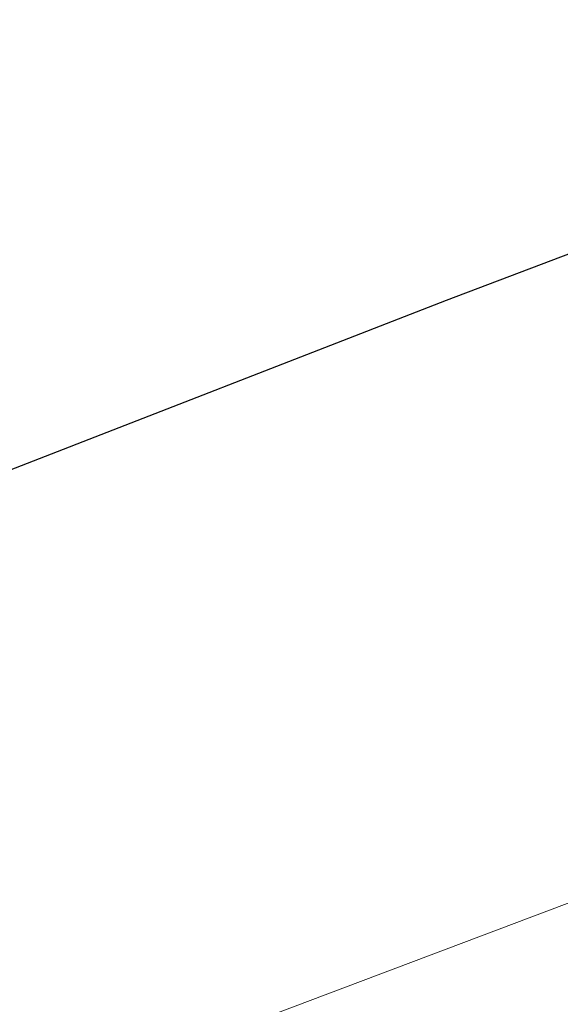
# Model space of a CAD drawing. Extents: x 1620613 to 1693141, y 557269 to 607790.
# Tile 168 of 256: x 1620824.688 to 1620825.3, y 607275.986 to 607277.1. Entities that reach past the tile are written whole.
import ezdxf

# ---------------------------------------------------------------- set-up
doc = ezdxf.new("R2010")
doc.units = 0
doc.header["$LTSCALE"] = 10
doc.header["$MEASUREMENT"] = 0
doc.linetypes.add('DGN Style 2', pattern=[7.346996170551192, 4.408197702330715, -2.938798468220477])
doc.linetypes.add('DGN Style 3', pattern=[10.28579463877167, 7.346996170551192, -2.938798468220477])
for name, color, linetype, lineweight in [('BD_X_Building', 241, 'Continuous', 0), ('DR_X_Text', 7, 'Continuous', 0), ('DT_X_Contour_Major', 132, 'DGN Style 3', 30), ('DT_X_Contour_Minor', 136, 'DGN Style 3', 0), ('SV_X_Top_of_Bank', 97, 'DGN Style 2', 0)]:
    doc.layers.add(name, color=color, linetype=linetype, lineweight=lineweight)
doc.styles.get("Standard").update_dxf_attribs({"font": 'arial.ttf'})
doc.styles.add('Style-Arial', font='arial.ttf')
doc.dimstyles.get("Standard").update_dxf_attribs({"dimtxt": 0.18, "dimasz": 0.18, "dimexe": 0.18, "dimexo": 0.0625, "dimgap": 0.09, "dimtad": 0, "dimtih": 1, "dimtoh": 1, "dimdec": 4, "dimzin": 0, "dimdsep": 46, "dimtxsty": 'Standard', "dimcen": 0.09, "dimadec": 0, "dimazin": 0, "dimtfac": 1, "dimtdec": 4, "dimtofl": 0, "dimtmove": 0, "dimatfit": 3, "dimfxl": 1, "dimtolj": 1, "dimtzin": 0, "dimarcsym": 0})

# ---------------------------------------------------------------- blocks, each defined once
blk = doc.blocks.new('*U1004')
at = {"layer": 'DT_X_Contour_Major', "elevation": 1.400041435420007, "flags": 128}
blk.add_lwpolyline([(-21.93976150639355, 52.43080084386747), (-24.55939365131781, 50.56623233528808), (-25.07324931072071, 50.20075540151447), (-25.49211679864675, 49.90342538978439), (-25.81599611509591, 49.67424229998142), (-26.04488725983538, 49.51320613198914), (-26.5286127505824, 49.17463891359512), (-26.86069815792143, 48.89643813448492), (-27.49416026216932, 48.31576121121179), (-28.42899906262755, 47.43260814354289), (-29.66521455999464, 46.24697893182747), (-33.36362481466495, 42.68199950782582), (-34.63789799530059, 41.43113654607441), (-35.6869098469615, 40.35228222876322), (-36.51066036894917, 39.44543655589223), (-37.10914956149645, 38.71059952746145), (-39.37648935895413, 35.68271356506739), (-39.14461140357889, 34.72440318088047), (-39.11748551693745, 34.53703988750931), (-39.13548412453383, 34.38565445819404), (-39.19860722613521, 34.270246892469), (-39.30685482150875, 34.19081719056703), (-39.65568106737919, 34.02697513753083), (-39.80547600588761, 33.95399467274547), (-39.99324113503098, 33.85793481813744), (-40.21897645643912, 33.73879557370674), (-40.48268196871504, 33.59657693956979), (-41.23652359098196, 33.18655472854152), (-41.48677899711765, 33.04911515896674), (-41.67216399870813, 32.94431310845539), (-41.79267859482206, 32.87214857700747), (-41.8483227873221, 32.83262156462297), (-41.91021342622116, 32.77073289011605), (-41.93535763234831, 32.74787348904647), (-41.9643722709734, 32.72571179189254), (-41.99725734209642, 32.704247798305), (-42.03401284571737, 32.68348150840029), (-42.13718809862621, 32.62903500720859), (-42.17056614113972, 32.6109156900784), (-42.19331882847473, 32.59739261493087), (-42.20544616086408, 32.58846578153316), (-42.20694813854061, 32.58413519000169), (-42.19678627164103, 32.57871526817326), (-42.24759114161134, 32.55830200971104), (-42.40762715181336, 32.50112717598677), (-42.67689430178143, 32.40719076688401), (-43.05539259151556, 32.27649278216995), (-44.2103628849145, 31.87894938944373), (-44.59880446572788, 31.7446870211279), (-44.89790148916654, 31.64005746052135), (-45.107653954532, 31.5650607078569), (-45.22806186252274, 31.51969676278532), (-45.43002354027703, 31.43823665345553), (-45.49723870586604, 31.41096942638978), (-45.5474129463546, 31.39026282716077), (-45.58054626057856, 31.37611685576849), (-45.59663864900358, 31.36853151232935), (-45.61683045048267, 31.35705143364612), (-45.64332445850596, 31.34364673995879), (-45.70766263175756, 31.31204271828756), (-45.80984497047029, 31.26223936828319), (-45.94987147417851, 31.1942366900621), (-46.37373437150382, 30.98863044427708), (-46.60722330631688, 30.88066116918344), (-46.98979293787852, 30.71095802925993), (-47.52144326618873, 30.47952102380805), (-48.2021742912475, 30.18635015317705), (-50.21623128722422, 29.32224934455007), (-51.00338110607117, 28.98437580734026), (-51.85428781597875, 28.61883080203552), (-52.76895141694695, 28.22561432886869), (-53.7473719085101, 27.80472638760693), (-56.44150240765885, 26.64546325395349), (-57.53962421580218, 26.16893911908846), (-58.81339176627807, 25.60881406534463), (-60.26280505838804, 24.96508809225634), (-61.88786409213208, 24.23776120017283), (-66.45554917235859, 22.18675492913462), (-68.09062899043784, 21.45315311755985), (-69.57010463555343, 20.7906023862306), (-70.89397610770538, 20.1991027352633), (-72.06224340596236, 19.67865416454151), (-74.97015063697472, 18.38552608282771), (-76.15826667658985, 17.85616739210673), (-77.54168437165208, 17.23793738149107), (-79.12040372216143, 16.53083605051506), (-80.89442472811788, 15.73486339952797), (-85.88554961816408, 13.49377457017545), (-87.62136641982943, 12.71386338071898), (-89.0854731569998, 12.05494643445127), (-90.27786982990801, 11.51702373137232), (-91.19855643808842, 11.10009527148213), (-93.29144064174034, 10.1496117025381), (-94.07535680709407, 9.793956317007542), (-94.85744215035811, 9.439852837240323), (-95.6376966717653, 9.08730126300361), (-96.4161203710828, 8.736301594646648), (-98.48947580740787, 7.802371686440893), (-99.23885750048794, 7.464915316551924), (-99.93198600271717, 7.152993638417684), (-100.5688613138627, 6.866606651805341), (-101.1494834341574, 6.605754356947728), (-102.6228048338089, 5.94419449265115), (-103.1514858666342, 5.705517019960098), (-103.6325379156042, 5.485654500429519), (-104.065960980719, 5.284606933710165), (-104.4517550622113, 5.102374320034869), (-105.4170339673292, 4.641507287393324), (-105.7694686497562, 4.47372590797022), (-106.1028135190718, 4.316032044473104), (-106.4170685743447, 4.168425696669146), (-106.7122338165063, 4.030906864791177), (-107.4738880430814, 3.677640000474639), (-107.7785452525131, 3.536887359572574), (-108.1212762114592, 3.379579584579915), (-108.502080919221, 3.205716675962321), (-108.9209593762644, 3.015298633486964), (-110.0887335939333, 2.485443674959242), (-110.4712485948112, 2.312849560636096), (-110.7429629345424, 2.192458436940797), (-110.9038766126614, 2.124270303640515), (-110.9539896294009, 2.108285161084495), (-110.9398901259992, 2.13526210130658), (-110.9489432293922, 2.137609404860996), (-110.9866771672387, 2.124418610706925), (-111.0530919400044, 2.095689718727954), (-111.1481875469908, 2.05142272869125), (-111.4400169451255, 1.912659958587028), (-111.5377982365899, 1.866876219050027), (-111.612270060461, 1.833597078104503), (-111.6634324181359, 1.812822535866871), (-111.6912853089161, 1.804552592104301), (-111.7344803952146, 1.799172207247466), (-111.762095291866, 1.790682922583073), (-111.8125436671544, 1.769250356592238), (-111.885825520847, 1.734874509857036), (-111.9819408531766, 1.687555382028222), (-112.2686930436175, 1.544113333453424), (-112.3985299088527, 1.479032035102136), (-112.5729763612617, 1.391369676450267), (-112.7920324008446, 1.281126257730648), (-113.0556980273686, 1.148301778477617), (-114.3902266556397, 0.4757650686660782), (-114.7635977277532, -0.3447833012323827), (-114.8748791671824, -0.5615521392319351), (-115.048707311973, -0.8601950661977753), (-115.2850821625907, -1.240712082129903), (-115.5840037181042, -1.703103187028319), (-116.4645234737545, -3.045311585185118), (-116.8413496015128, -3.571592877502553), (-117.3114381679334, -4.14378045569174), (-117.8747891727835, -4.761874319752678), (-118.5314026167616, -5.425874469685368), (-120.4067217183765, -7.257749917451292), (-121.1277644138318, -7.920910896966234), (-121.8844031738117, -8.536487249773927), (-122.6766379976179, -9.104478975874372), (-123.5044688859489, -9.624886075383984), (-125.7594793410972, -10.94919217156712), (-126.6775372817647, -11.49014861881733), (-127.7404532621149, -12.11978838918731), (-128.9482272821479, -12.83811148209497), (-130.3008593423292, -13.64511789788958), (-134.101022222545, -15.91537943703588), (-135.3573783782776, -16.66637514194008), (-136.276324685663, -17.21666610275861), (-136.8578611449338, -17.56625231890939), (-137.1019877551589, -17.71513379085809), (-137.5155896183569, -17.98126051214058), (-138.0021783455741, -18.29434967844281), (-139.7976898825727, -19.44964814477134), (-142.9226688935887, -21.46037510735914), (-144.2252609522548, -22.26990701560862), (-145.7893028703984, -23.19045751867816), (-147.6147946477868, -24.22202661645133), (-149.7017362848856, -25.36461430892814), (-155.6155137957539, -28.55953961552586), (-157.5561379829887, -29.60797401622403), (-158.9426774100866, -30.35708323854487), (-159.7751320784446, -30.80686728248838), (-160.0535019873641, -30.95732614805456), (-160.0570420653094, -30.95944955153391), (-160.0854222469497, -30.97484128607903), (-160.1679077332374, -31.01942393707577), (-160.3044985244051, -31.09319750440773), (-161.5113554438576, -31.74477505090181), (-161.6256752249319, -31.79949204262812), (-161.6474569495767, -31.80970840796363), (-161.6638079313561, -31.81690736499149), (-161.6747281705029, -31.82108891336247), (-161.6802176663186, -31.8222530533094), (-161.6876153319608, -31.82133421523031), (-161.9299380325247, -31.95611541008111), (-162.6513578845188, -32.3611481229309), (-163.8518748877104, -33.03643235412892), (-165.5314890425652, -33.98196810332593), (-170.6492563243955, -36.86373212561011), (-172.5723847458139, -37.9128201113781), (-174.5034445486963, -38.89876105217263), (-176.4424357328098, -39.82155494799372), (-178.3893582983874, -40.68120179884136), (-183.5917269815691, -42.88939734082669), (-185.3273554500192, -43.62527062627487), (-186.6324643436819, -44.17674382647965), (-187.5070536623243, -44.54381694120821), (-187.9511234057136, -44.72648997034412), (-188.5612832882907, -44.96775126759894), (-188.7629008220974, -45.04776677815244), (-188.9101335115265, -45.10686733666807), (-189.0029813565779, -45.1450529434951), (-189.0414443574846, -45.16232359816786), (-189.0714992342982, -45.18049207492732), (-189.63210551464, -45.52159093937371), (-190.315957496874, -45.93774475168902), (-191.2688420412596, -46.51763481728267), (-196.3433792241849, -49.60583971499), (-202.8910931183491, -52.39049943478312), (-204.1230099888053, -52.91439581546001), (-205.0125975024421, -53.29265936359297), (-205.5598556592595, -53.52529007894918), (-205.7647844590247, -53.61228796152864), (-205.9841149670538, -53.70441025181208), (-206.304465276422, -53.83896245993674), (-207.5183382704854, -54.3488083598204), (-209.6463221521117, -55.24259532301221), (-210.5580805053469, -55.61734610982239), (-211.697367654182, -56.07125824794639), (-213.0641835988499, -56.60433173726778), (-214.6585283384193, -57.21656657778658), (-219.2134860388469, -58.95474128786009), (-220.7191495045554, -59.52947263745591), (-221.8199216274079, -59.95003565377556), (-222.5158024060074, -60.21643033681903), (-222.806791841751, -60.32865668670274), (-223.0429085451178, -60.42236917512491), (-223.366670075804, -60.54776194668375), (-224.1608671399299, -60.85365589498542), (-225.4254997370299, -61.34005101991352), (-227.1605678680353, -62.00694732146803), (-232.4146635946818, -64.02600569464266), (-234.3447776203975, -64.77087480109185), (-236.194547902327, -65.49118834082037), (-237.9639744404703, -66.18694631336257), (-239.6530572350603, -66.85814871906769), (-244.0501530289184, -68.61528104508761), (-245.5468302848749, -69.21262640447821), (-246.7390402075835, -69.6868132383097), (-247.6267827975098, -70.03784154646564), (-248.2100580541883, -70.26571132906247), (-249.3595022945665, -70.70915271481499), (-249.8617549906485, -70.88904846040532), (-250.5064298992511, -71.09615465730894), (-251.2935270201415, -71.33047130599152), (-252.2230463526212, -71.59199840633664), (-254.8916608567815, -72.32568460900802), (-255.9925903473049, -72.5987218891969), (-257.2939179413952, -72.8675690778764), (-258.7956436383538, -73.13222617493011), (-260.4977674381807, -73.39269318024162), (-265.3039617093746, -74.08168507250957), (-266.1266109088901, -74.56554924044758), (-264.9899128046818, -75.5003978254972), (-261.8938673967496, -76.8862308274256), (-256.8384746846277, -78.72304824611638), (-240.7449643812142, -84.22254058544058), (-235.4237471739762, -86.00029451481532), (-231.5302282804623, -87.20893704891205), (-229.0644077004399, -87.84846818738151), (-228.0262854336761, -87.91888793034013), (-227.1615571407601, -87.34785871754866), (-226.6587336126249, -87.28293034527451), (-225.7988092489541, -87.5164171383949), (-224.581784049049, -88.04831909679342), (-223.0076580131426, -88.87863622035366), (-218.3338541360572, -91.49070210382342), (-216.7270128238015, -92.33611458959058), (-215.4118417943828, -92.91330263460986), (-214.3883410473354, -93.22226623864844), (-213.6565105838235, -93.26300540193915), (-212.0938563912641, -93.0140105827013), (-211.4662516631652, -92.86694058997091), (-210.755428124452, -92.61247672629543), (-209.9613857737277, -92.25061899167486), (-209.0841246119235, -91.78136738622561), (-206.6338030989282, -90.38683794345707), (-205.8058606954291, -89.91874913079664), (-205.159774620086, -89.56037977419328), (-204.6955448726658, -89.31172987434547), (-204.4131714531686, -89.17279943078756), (-203.9026507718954, -88.9486108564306), (-203.5535843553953, -88.8066317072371), (-202.8892756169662, -88.54883569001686), (-201.9097245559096, -88.17522280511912), (-200.6149311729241, -87.68579305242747), (-196.7418257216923, -86.22622455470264), (-195.355017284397, -85.68387052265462), (-194.0994210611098, -85.15148479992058), (-192.9750370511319, -84.62906738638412), (-191.9818652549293, -84.11661828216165), (-189.5083567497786, -82.76337841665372), (-188.5476012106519, -82.26692584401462), (-187.5204659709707, -81.79249802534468), (-186.4269510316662, -81.34009496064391), (-185.2670563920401, -80.90971665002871), (-182.085497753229, -79.79140749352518), (-181.0110235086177, -79.41236451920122), (-180.1737697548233, -79.11396746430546), (-179.5737364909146, -78.89621632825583), (-179.21092371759, -78.759111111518), (-178.5597169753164, -78.50102509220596), (-178.274725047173, -78.3896349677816), (-177.9081543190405, -78.24902910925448), (-177.4600047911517, -78.07920751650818), (-176.9302764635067, -77.88017018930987), (-175.408895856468, -77.31044967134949), (-174.5538751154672, -76.98286888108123), (-173.1298483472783, -76.42741689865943), (-171.1368155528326, -75.64409372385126), (-168.5747767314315, -74.63289935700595), (-160.9839985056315, -71.63255278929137), (-158.4766794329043, -70.64185147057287), (-156.6478058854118, -69.92000744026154), (-155.4973778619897, -69.46702069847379), (-155.0253953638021, -69.28289124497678), (-154.6713694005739, -69.15035575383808), (-154.5121142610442, -69.0797579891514), (-154.2998683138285, -68.96736631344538), (-154.0346315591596, -68.81318072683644), (-153.7164039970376, -68.61720122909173), (-152.7971427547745, -68.0388640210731), (-152.4399201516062, -67.82467224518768), (-152.0576982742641, -67.61584982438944), (-151.6504771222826, -67.41239675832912), (-151.2182566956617, -67.21431304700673), (-150.0323365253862, -66.69324895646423), (-149.3015528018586, -66.38509097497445), (-147.9986417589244, -65.85141509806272), (-146.1236033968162, -65.09222132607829), (-143.6764377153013, -64.10750965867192), (-136.3878261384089, -61.18092135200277), (-133.9313332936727, -60.20287306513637), (-132.028313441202, -59.46366943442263), (-130.6787665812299, -58.96331045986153), (-129.8826927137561, -58.70179614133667), (-128.497793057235, -58.32288416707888), (-128.0267585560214, -58.18077637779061), (-127.6523297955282, -58.03863699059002), (-127.3745067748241, -57.89646600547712), (-127.1932894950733, -57.75426342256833), (-126.5730222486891, -57.09057764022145), (-125.4518074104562, -56.28434362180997), (-125.2397673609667, -56.13298969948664), (-125.0841678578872, -56.02445679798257), (-124.9850089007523, -55.95874491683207), (-124.9422904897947, -55.93585405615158), (-124.9036287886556, -55.93190645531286), (-124.8623317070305, -55.92013990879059), (-124.7674367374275, -55.88780096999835), (-124.6189438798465, -55.83488963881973), (-124.4168531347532, -55.76140591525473), (-123.8064806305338, -55.53801946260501), (-123.6182173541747, -55.46776073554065), (-123.5112069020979, -55.42452439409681), (-123.4854492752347, -55.40831043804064), (-123.5409444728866, -55.41911886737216), (-123.7972687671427, -55.48397119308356), (-123.8427438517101, -55.48782075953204), (-123.786925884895, -55.45073021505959), (-123.6298148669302, -55.37269955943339), (-123.3714107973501, -55.25372879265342), (-122.5472758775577, -54.88188659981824), (-122.2488896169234, -54.74987128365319), (-121.971832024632, -54.6327069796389), (-121.7161031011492, -54.53039368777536), (-121.4817028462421, -54.44293140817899), (-120.8850737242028, -54.22950001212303), (-120.6556228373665, -54.14126993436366), (-120.414742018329, -54.03665324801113), (-120.1624312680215, -53.91564995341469), (-119.8986905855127, -53.77826005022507), (-119.1801421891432, -53.3900381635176), (-118.9409370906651, -53.26113986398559), (-118.7622330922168, -53.16561138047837), (-118.6440301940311, -53.10345271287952), (-118.5863283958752, -53.07466386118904), (-118.5131250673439, -53.04238667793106), (-118.4701447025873, -53.02354976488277), (-118.3961061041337, -52.99124691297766), (-118.2910092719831, -52.94547812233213), (-117.7503630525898, -52.71032952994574), (-117.6174472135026, -52.65230406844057), (-117.522068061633, -52.61016308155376), (-117.4642255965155, -52.58390656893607), (-117.4439198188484, -52.57353453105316), (-117.4398199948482, -52.56705506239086), (-117.3827222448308, -52.54133328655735), (-117.2145038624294, -52.46902756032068), (-116.9351648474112, -52.35013788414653), (-116.5447051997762, -52.18466425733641), (-115.3553186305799, -51.68128931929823), (-114.8990938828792, -51.48572081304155), (-114.4224595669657, -51.27654649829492), (-113.9254156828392, -51.0537663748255), (-113.4079622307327, -50.81738044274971), (-112.0008735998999, -50.16887687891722), (-111.4547230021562, -49.91842484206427), (-110.8715876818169, -49.65344640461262), (-110.2514676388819, -49.37394156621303), (-109.5943628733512, -49.07991032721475), (-107.7927705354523, -48.27645848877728), (-107.090655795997, -47.96398079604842), (-106.3355058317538, -47.62913659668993), (-105.5273206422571, -47.27192589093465), (-104.6661002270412, -46.89234867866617), (-102.2987988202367, -45.85032077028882), (-101.2714422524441, -45.39665554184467), (-99.96484860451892, -44.81718078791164), (-98.37901787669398, -44.11189650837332), (-96.51395006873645, -43.28080270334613), (-91.16811980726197, -40.89680652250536), (-89.26102584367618, -40.0453804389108), (-87.54911664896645, -39.27909932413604), (-86.0323922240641, -38.59796317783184), (-84.71085256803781, -38.00197200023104), (-81.44699317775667, -36.52618881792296), (-80.293932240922, -36.00492454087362), (-79.28264397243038, -35.54796909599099), (-78.41312837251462, -35.1553224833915), (-77.68538544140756, -34.82698470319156), (-75.93376785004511, -34.03716239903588), (-75.10988197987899, -33.6668916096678), (-73.95193756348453, -33.14844596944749), (-72.45993460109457, -32.48182547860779), (-70.63387309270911, -31.66703013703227), (-65.31896434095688, -29.29667609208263), (-63.50355186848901, -28.48642948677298), (-62.04349601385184, -27.83345520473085), (-60.93879677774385, -27.33775324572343), (-60.18945415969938, -26.99932360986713), (-58.66501600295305, -26.30654101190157), (-58.14795203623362, -26.07113343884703), (-57.74008875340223, -25.88449766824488), (-57.44142615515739, -25.74663369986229), (-57.25196424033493, -25.65754153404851), (-56.89233338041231, -25.48499149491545), (-56.73431448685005, -25.40837477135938), (-56.52998095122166, -25.30793713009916), (-56.27933277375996, -25.18367857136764), (-55.98236995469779, -25.03559909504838), (-55.12871624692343, -24.60895926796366), (-54.8021015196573, -24.44762802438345), (-54.46249761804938, -24.28361416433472), (-54.10990454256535, -24.11691768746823), (-53.74432229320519, -23.94753859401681), (-52.75211739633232, -23.49228418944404), (-52.42637755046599, -23.34355442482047), (-52.19331168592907, -23.2388059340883), (-52.05291980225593, -23.17803871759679), (-52.00520189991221, -23.1612527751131), (-52.00151946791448, -23.17513196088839), (-51.98305213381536, -23.17130073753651), (-51.93041195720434, -23.14939767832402), (-51.84359893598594, -23.10942278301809), (-51.7226130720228, -23.05137605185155), (-51.35442030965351, -22.87248898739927), (-51.18149440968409, -22.78856505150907), (-50.93886128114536, -22.67095854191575), (-50.62652092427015, -22.51966945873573), (-50.24447333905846, -22.3346978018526), (-49.13273680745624, -21.79652995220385), (-48.77037147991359, -21.6214448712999), (-48.51707789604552, -21.49981551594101), (-48.37285605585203, -21.43164188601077), (-48.33770595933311, -21.41692398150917), (-48.38940136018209, -21.44895053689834), (-48.3976456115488, -21.45544617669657), (-48.38360681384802, -21.4509131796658), (-48.34728496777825, -21.43535154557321), (-48.28868007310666, -21.40876127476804), (-48.10268962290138, -21.32314903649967), (-48.03213329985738, -21.30118519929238), (-47.95995716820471, -21.29950286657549), (-47.88616122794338, -21.31810203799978), (-47.81074547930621, -21.35698271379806), (-47.45502576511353, -21.58574937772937), (-45.55152152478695, -20.24910547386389), (-45.08505867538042, -19.82915585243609), (-44.50145765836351, -19.14215437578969), (-43.80071847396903, -18.18810104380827), (-42.98284112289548, -16.96699585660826), (-40.64565062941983, -13.35464621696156), (-39.77070517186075, -12.12359074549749), (-38.89876166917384, -11.13968656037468), (-38.02982012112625, -10.40293366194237), (-37.16388052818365, -9.913332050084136), (-34.85871088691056, -8.937262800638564), (-34.08547835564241, -8.609855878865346), (-32.86025377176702, -8.091063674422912), (-32.50081392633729, -7.93886742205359), (-32.09393456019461, -7.67333186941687), (-31.14287634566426, -6.990872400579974), (-29.6476392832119, -5.891489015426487), (-27.60822337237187, -4.375181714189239), (-21.44420914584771, 0.2242029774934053), (-19.34036521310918, 1.7820458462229), (-17.65184408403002, 3.006035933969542), (-16.37864575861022, 3.896173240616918), (-15.52077023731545, 4.452457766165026), (-13.78686591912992, 5.490746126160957), (-13.19183777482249, 5.851244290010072), (-12.70718158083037, 6.154022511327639), (-12.33289733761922, 6.399080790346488), (-12.06898504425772, 6.586419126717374), (-11.51238152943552, 7.009028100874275), (-11.05634449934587, 7.306734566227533), (-10.10568604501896, 7.882897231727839), (-8.660406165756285, 8.737516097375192), (-6.720504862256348, 9.870591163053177), (-0.887939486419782, 13.26339960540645), (1.074877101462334, 14.40601187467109), (2.588902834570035, 15.28924235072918), (3.654137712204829, 15.91309103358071), (4.270581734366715, 16.27755792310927), (5.316044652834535, 16.90362723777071), (5.960527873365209, 17.29922631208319), (7.109880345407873, 18.01647154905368), (8.76410206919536, 19.05536294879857), (10.9231930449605, 20.41590051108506), (22.17697918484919, 27.51558351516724), (22.45916810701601, 27.57716344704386), (22.5727155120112, 27.45159017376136), (22.79241961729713, 27.04847895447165), (23.11828042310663, 26.36782978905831), (23.55029792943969, 25.40964267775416), (25.8140785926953, 20.2905142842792)], dxfattribs=at)
at = {"layer": 'DT_X_Contour_Minor', "transparency": 33554559, "elevation": 1.800041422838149, "flags": 128}
blk.add_lwpolyline([(-24.18095962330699, 52.19456630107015), (-26.13961108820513, 50.80046222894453), (-26.52381164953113, 50.52720175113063), (-26.83699127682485, 50.30489349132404), (-27.07914997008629, 50.13353744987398), (-27.25028772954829, 50.01313362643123), (-27.6119605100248, 49.75999305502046), (-27.86025474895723, 49.55198737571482), (-28.33388288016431, 49.11782576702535), (-29.03284490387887, 48.4575082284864), (-29.95714082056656, 47.57103476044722), (-32.72237512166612, 44.90556427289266), (-33.69162985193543, 43.94827698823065), (-34.52546831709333, 43.07551799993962), (-35.22389051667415, 42.287287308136), (-35.78689645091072, 41.58358491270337), (-37.10769058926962, 39.81974958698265), (-37.57608096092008, 39.21586285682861), (-37.99065647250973, 38.72707916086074), (-38.35141712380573, 38.35339849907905), (-38.65836291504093, 38.09482087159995), (-39.40513187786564, 37.55875124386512), (-39.65607010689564, 37.37009547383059), (-39.84880807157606, 37.20618038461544), (-39.98334577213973, 37.06700597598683), (-40.05968320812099, 36.95257224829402), (-40.18564935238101, 36.68040321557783), (-40.22203130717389, 36.57873467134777), (-40.23670256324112, 36.47785581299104), (-40.22966312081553, 36.37776664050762), (-40.20091298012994, 36.27846715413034), (-40.01608735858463, 35.81691215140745), (-40.15048069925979, 35.74531068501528), (-40.16360001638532, 35.73708894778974), (-40.14536082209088, 35.74311007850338), (-40.09576311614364, 35.76337407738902), (-40.01480689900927, 35.79788094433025), (-39.75711230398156, 35.90888974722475), (-39.66908160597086, 35.93833058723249), (-39.59826045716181, 35.94339650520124), (-39.54464885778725, 35.924087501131), (-39.50824680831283, 35.88040357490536), (-39.43412074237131, 35.73141320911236), (-39.40460542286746, 35.66106522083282), (-39.37165401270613, 35.56176403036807), (-39.33526651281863, 35.4335096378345), (-39.29544292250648, 35.2763020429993), (-39.18466522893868, 34.81847752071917), (-39.17252586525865, 34.65688272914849), (-39.21919104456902, 34.51546674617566), (-39.32466076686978, 34.39422957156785), (-39.48893503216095, 34.2931712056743), (-40.00540579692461, 34.0505873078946), (-40.19436498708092, 33.96038744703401), (-40.37388948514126, 33.87172578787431), (-40.54397928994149, 33.78460233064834), (-40.70463440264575, 33.69901707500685), (-41.12046844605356, 33.47284066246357), (-41.26366915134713, 33.39187158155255), (-41.38139573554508, 33.31859664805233), (-41.4736481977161, 33.25301586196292), (-41.54042653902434, 33.19512922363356), (-41.68453661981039, 33.05102371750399), (-41.74308398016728, 32.99779644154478), (-41.81064350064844, 32.94619374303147), (-41.88721518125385, 32.89621562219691), (-41.97279902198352, 32.84786207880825), (-42.21303881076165, 32.72108539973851), (-42.29075835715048, 32.67889523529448), (-42.34373715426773, 32.64740725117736), (-42.37197520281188, 32.62662144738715), (-42.37547250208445, 32.61653782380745), (-42.35181096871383, 32.60391773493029), (-42.39091265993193, 32.583645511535), (-42.52596388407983, 32.53229390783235), (-42.75696464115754, 32.44986292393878), (-43.08391493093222, 32.33635255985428), (-44.0837150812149, 31.99221908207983), (-44.42547770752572, 31.87377317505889), (-44.70091547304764, 31.776535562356), (-44.91002837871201, 31.70050624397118), (-45.05281642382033, 31.64568522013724), (-45.34515139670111, 31.52777354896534), (-45.44244383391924, 31.48830485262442), (-45.51506991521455, 31.45833251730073), (-45.56302964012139, 31.43785654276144), (-45.58632300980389, 31.42687692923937), (-45.61555018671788, 31.41025977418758), (-45.65389966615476, 31.39085678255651), (-45.74702772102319, 31.34511067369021), (-45.89493435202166, 31.27302144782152), (-46.0976195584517, 31.1745891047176), (-46.71115154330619, 30.87697870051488), (-46.99779240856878, 30.74271758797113), (-47.39756601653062, 30.56314205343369), (-47.91047236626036, 30.33825209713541), (-48.53651145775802, 30.06804771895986), (-50.35679269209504, 29.28708348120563), (-51.06820952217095, 28.98171731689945), (-51.83724908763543, 28.65134200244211), (-52.66391138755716, 28.29595753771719), (-53.54819642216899, 27.91556392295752), (-55.9831201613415, 26.86783541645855), (-57.01666897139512, 26.41871289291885), (-58.29112259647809, 25.85714170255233), (-59.80648103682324, 25.18312184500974), (-61.56274429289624, 24.39665332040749), (-66.5673193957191, 22.14947236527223), (-68.33273958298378, 21.3572880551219), (-69.87556881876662, 20.66612084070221), (-71.19580710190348, 20.07597072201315), (-72.29345443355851, 19.58683769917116), (-74.92372604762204, 18.41717243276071), (-76.0391293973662, 17.92006916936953), (-77.4126357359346, 17.30600832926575), (-79.04424506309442, 16.57498991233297), (-80.93395737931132, 15.72701391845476), (-86.31732754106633, 13.30980116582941), (-88.17255430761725, 12.47632087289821), (-89.70070698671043, 11.78878955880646), (-90.90178557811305, 11.24720722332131), (-91.77579008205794, 10.85157386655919), (-93.67036997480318, 9.991150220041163), (-94.38000876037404, 9.669193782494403), (-95.0879901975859, 9.348642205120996), (-95.79431428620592, 9.02949548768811), (-96.49898102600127, 8.71175363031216), (-98.37588253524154, 7.866315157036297), (-99.06783932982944, 7.55473544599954), (-99.73603358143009, 7.254075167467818), (-100.380465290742, 6.964334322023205), (-101.0011344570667, 6.685512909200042), (-102.6245688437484, 5.956548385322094), (-103.1982293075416, 5.697795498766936), (-103.7016349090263, 5.468260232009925), (-104.1347856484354, 5.26794258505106), (-104.4976815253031, 5.096842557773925), (-105.3717307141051, 4.679532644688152), (-105.6991237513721, 4.523773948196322), (-106.0257659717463, 4.369480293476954), (-106.3516573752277, 4.216651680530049), (-106.6767979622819, 4.065288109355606), (-107.5428384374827, 3.663605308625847), (-107.8765955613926, 3.5093037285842), (-108.228336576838, 3.347661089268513), (-108.5980614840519, 3.178677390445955), (-108.9857702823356, 3.002352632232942), (-110.0436389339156, 2.522365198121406), (-110.3899303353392, 2.366441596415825), (-110.6354030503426, 2.258661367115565), (-110.7800570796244, 2.199024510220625), (-110.8238924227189, 2.187531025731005), (-110.8063617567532, 2.221072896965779), (-110.8176179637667, 2.22399142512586), (-110.864534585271, 2.207590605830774), (-110.9471116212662, 2.171870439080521), (-111.065349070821, 2.116830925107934), (-111.4281961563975, 1.944299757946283), (-111.549772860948, 1.887374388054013), (-111.6423676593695, 1.845996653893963), (-111.7059805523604, 1.820166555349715), (-111.7406115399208, 1.809884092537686), (-111.7943182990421, 1.803194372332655), (-111.8286533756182, 1.792639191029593), (-111.8913785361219, 1.765990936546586), (-111.9824937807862, 1.723249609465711), (-112.1019991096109, 1.66441520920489), (-112.4585334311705, 1.486066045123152), (-112.6107108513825, 1.409811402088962), (-112.7998423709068, 1.314809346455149), (-113.0259279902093, 1.201059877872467), (-113.2889677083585, 1.068562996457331), (-114.0396790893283, 0.69024142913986), (-114.2872314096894, 0.568059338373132), (-114.4668548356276, 0.4852542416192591), (-114.5785493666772, 0.4418261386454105), (-114.6223150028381, 0.4377750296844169), (-114.648451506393, 0.4794747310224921), (-114.6577560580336, 0.4941408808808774), (-114.6660673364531, 0.5068645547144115), (-114.6733853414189, 0.5176457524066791), (-114.6797100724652, 0.5264844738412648), (-114.7069078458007, 0.5631993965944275), (-114.8184190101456, 0.5857427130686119), (-114.8512880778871, 0.5817863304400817), (-114.9021047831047, 0.5602557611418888), (-114.9708691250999, 0.521151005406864), (-115.0575811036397, 0.4644720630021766), (-115.3127432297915, 0.2898959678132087), (-115.4414968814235, 0.1639744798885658), (-115.6363862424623, -0.08285791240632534), (-115.8974113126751, -0.4506012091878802), (-116.2245720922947, -0.9392554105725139), (-117.1851817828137, -2.403547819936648), (-117.5714658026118, -2.953456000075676), (-118.0098605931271, -3.504961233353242), (-118.500366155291, -4.058063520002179), (-119.0429824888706, -4.612762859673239), (-120.5594404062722, -6.094090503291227), (-121.1927058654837, -6.659830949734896), (-121.9551588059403, -7.246056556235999), (-122.8467992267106, -7.852767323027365), (-123.8676271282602, -8.479963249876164), (-126.7620848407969, -10.17979926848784), (-127.864000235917, -10.8284669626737), (-128.9989031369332, -11.49959303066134), (-130.1667935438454, -12.19317747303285), (-131.3676714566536, -12.90922028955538), (-134.6139958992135, -14.84861229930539), (-135.6910177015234, -15.49258175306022), (-136.4873397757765, -15.96994610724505), (-137.00296212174, -16.28070536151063), (-137.237884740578, -16.42485951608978), (-137.4900787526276, -16.58713046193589), (-137.7565083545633, -16.75856111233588), (-138.3666516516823, -17.1511498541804), (-139.3205086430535, -17.76489668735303), (-140.6180793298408, -18.59980161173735), (-144.5365527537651, -21.12109219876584), (-146.057583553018, -22.07550189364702), (-147.6818208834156, -23.04776303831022), (-149.4092647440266, -24.03787563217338), (-151.2399151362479, -25.04583967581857), (-156.2592582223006, -27.75754572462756), (-157.9071188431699, -28.64785731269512), (-159.0861933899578, -29.28501254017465), (-159.7964818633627, -29.66901140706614), (-160.0379842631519, -29.799853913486), (-160.0569425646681, -29.81122544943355), (-160.0890574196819, -29.82893668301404), (-160.1711832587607, -29.87354173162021), (-160.3033200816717, -29.94504059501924), (-160.4854678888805, -30.04343327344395), (-161.0378766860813, -30.34167216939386), (-161.453391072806, -30.58673781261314), (-162.2856276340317, -31.09825556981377), (-163.5345863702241, -31.8762254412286), (-165.2002672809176, -32.92064742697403), (-173.9457966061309, -38.41633829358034), (-174.5053201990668, -38.7314004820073), (-174.867815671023, -38.89980899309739), (-175.7155062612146, -39.27000787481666), (-177.0483919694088, -39.84199712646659), (-178.8664727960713, -40.61577674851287), (-184.3616151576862, -42.94824290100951), (-186.1728366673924, -43.71679719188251), (-187.4851444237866, -44.27311045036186), (-188.2985384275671, -44.61718267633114), (-188.6130186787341, -44.74901386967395), (-188.7864143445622, -44.81757567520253), (-188.8437101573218, -44.84031453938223), (-188.8855508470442, -44.85710977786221), (-188.9119364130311, -44.86796139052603), (-188.9228668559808, -44.87286937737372), (-188.931407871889, -44.87803250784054), (-188.9728376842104, -44.90323402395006), (-189.0907213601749, -44.97496622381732), (-189.2850588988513, -45.09322910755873), (-189.5558503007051, -45.25802267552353), (-190.9979358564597, -46.13563092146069), (-200.9809675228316, -50.38128774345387), (-202.8592208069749, -51.18005113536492), (-204.215538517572, -51.75677410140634), (-205.04992065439, -52.11145664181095), (-205.3623672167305, -52.24409875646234), (-205.4996439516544, -52.30175716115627), (-205.6967714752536, -52.38455384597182), (-206.1851964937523, -52.58970009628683), (-206.9649190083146, -52.91719591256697), (-208.0359390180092, -53.36704129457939), (-211.2803890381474, -54.72976173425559), (-212.5267256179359, -55.24626083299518), (-213.8323978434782, -55.77371779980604), (-215.1974057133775, -56.31213263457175), (-216.6217492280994, -56.86150533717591), (-220.4991127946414, -58.34110970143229), (-221.7850403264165, -58.8320294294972), (-222.734800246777, -59.19508533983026), (-223.3483925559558, -59.43027743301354), (-223.6258172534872, -59.53760570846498), (-223.9173929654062, -59.65332935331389), (-224.22196076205, -59.77157573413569), (-224.9169823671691, -60.039522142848), (-226.0024577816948, -60.45716857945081), (-227.4783870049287, -61.02451504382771), (-231.9348033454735, -62.73703898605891), (-233.6412232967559, -63.39652951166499), (-235.4181708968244, -64.09060813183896), (-237.2656461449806, -64.81927484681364), (-239.1836490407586, -65.5825296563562), (-244.3923602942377, -67.6639932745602), (-246.1431725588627, -68.36306236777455), (-247.4890759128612, -68.89917193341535), (-248.4300703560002, -69.27232197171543), (-248.9661558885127, -69.48251248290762), (-249.8558387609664, -69.82574114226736), (-250.2946615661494, -69.97874927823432), (-250.9438678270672, -70.1803521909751), (-251.8034575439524, -70.43054988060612), (-252.8734307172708, -70.72934234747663), (-256.0072037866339, -71.59091529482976), (-257.3000331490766, -71.91154492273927), (-258.8281914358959, -72.22725409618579), (-260.5916786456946, -72.53804281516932), (-262.5904947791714, -72.84391107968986), (-268.2344430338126, -73.6529991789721), (-269.2004858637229, -74.22120432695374), (-267.8656531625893, -75.31900369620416), (-264.229944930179, -76.94639728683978), (-258.2933611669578, -79.1033850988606), (-239.394637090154, -85.56147822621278), (-233.1634486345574, -87.66069986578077), (-228.643926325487, -89.1147949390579), (-225.8360701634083, -89.92376344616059), (-224.7398801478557, -90.08760538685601), (-224.0989283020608, -89.66434847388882), (-223.7262266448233, -89.61622242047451), (-223.0888355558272, -89.78928694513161), (-222.1867550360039, -90.18354204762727), (-221.0199850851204, -90.79898772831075), (-217.5556793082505, -92.7350969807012), (-216.3597373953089, -93.36094720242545), (-215.3701409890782, -93.78641592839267), (-214.5868900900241, -94.01150315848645), (-214.0099846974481, -94.03620889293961), (-211.7992323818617, -93.68394549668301), (-207.7296554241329, -92.34900280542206), (-206.1300878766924, -91.03043986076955), (-205.8097007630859, -90.77156042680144), (-205.5340683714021, -90.56002053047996), (-205.303190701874, -90.39582017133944), (-205.117067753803, -90.27895934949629), (-204.6804128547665, -90.0304498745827), (-204.5339060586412, -89.94748955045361), (-204.4218768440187, -89.88499068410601), (-204.3443252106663, -89.84295327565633), (-204.3012511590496, -89.82137732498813), (-204.2323571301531, -89.79112340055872), (-204.0175103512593, -89.70875089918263), (-203.4246405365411, -89.48432383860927), (-202.4537476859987, -89.11784221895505), (-201.1048318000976, -88.60930603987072), (-197.0036920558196, -87.06380348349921), (-195.53523340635, -86.48951762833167), (-194.2057122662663, -85.92578698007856), (-193.0151286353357, -85.37261153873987), (-191.963482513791, -84.8299913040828), (-189.3443428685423, -83.39707762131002), (-188.3270215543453, -82.8713957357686), (-187.2394123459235, -82.36903534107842), (-186.0815152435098, -81.88999643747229), (-184.8533302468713, -81.4342790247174), (-181.484453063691, -80.2501279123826), (-180.3467177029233, -79.84876827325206), (-179.4601695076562, -79.53280269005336), (-178.8248084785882, -79.30223116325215), (-178.4406346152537, -79.15705369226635), (-177.7510872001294, -78.88377251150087), (-177.4752271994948, -78.77552726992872), (-177.1648077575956, -78.65575243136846), (-176.8198288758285, -78.52444799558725), (-176.4402905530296, -78.38161396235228), (-175.3821091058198, -77.98535041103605), (-174.657990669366, -77.70635111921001), (-173.2792714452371, -77.1665509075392), (-171.2459514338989, -76.3659497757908), (-168.5580306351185, -75.30454772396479), (-160.5174407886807, -72.12640769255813), (-157.8664053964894, -71.07881973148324), (-155.9437416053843, -70.31966087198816), (-154.7494494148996, -69.8489311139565), (-154.2835288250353, -69.66663045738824), (-154.0122360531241, -69.56506750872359), (-153.8901976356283, -69.51096790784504), (-153.7275519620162, -69.42484131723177), (-153.5242990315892, -69.30668773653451), (-153.2804388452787, -69.15650716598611), (-152.5760020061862, -68.71332299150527), (-152.3022596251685, -68.54918621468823), (-152.0093601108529, -68.38916401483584), (-151.6973034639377, -68.23325639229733), (-151.3660896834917, -68.08146334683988), (-150.457310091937, -67.68216799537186), (-149.7965649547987, -67.40557416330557), (-148.4959142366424, -66.87526418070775), (-146.5553579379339, -66.09123804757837), (-143.9748960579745, -65.05349576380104), (-136.2404569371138, -61.94789480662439), (-133.6499864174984, -60.91447590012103), (-131.6794041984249, -60.14341989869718), (-130.3287102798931, -59.63472680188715), (-129.597904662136, -59.38839661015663), (-128.475607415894, -59.08133330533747), (-128.0837312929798, -58.95530226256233), (-127.7498258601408, -58.8075066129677), (-127.4738911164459, -58.63794635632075), (-127.2559270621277, -58.44662149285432), (-126.3740264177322, -57.50298804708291), (-125.5114376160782, -56.88272472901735), (-125.3272058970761, -56.75648262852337), (-125.1441916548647, -56.64358346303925), (-124.9623948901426, -56.54402723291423), (-124.7818156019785, -56.45781393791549), (-124.3018941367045, -56.24570239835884), (-124.1252345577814, -56.16937275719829), (-123.9551969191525, -56.09946748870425), (-123.7917812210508, -56.03598659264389), (-123.634987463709, -55.97893006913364), (-123.2257000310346, -55.83534516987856), (-123.0975281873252, -55.78019966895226), (-123.0199782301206, -55.7224518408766), (-122.9930501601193, -55.66210168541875), (-123.01674397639, -55.59914920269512), (-123.2454328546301, -55.29929885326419), (-123.5280223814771, -55.37079651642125), (-123.557898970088, -55.37377578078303), (-123.5264189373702, -55.35207171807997), (-123.4335822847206, -55.30568432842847), (-123.2793890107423, -55.23461361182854), (-122.7863981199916, -55.01218059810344), (-122.5932278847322, -54.92795936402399), (-122.383460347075, -54.84212042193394), (-122.1570955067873, -54.75466377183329), (-121.9141333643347, -54.66558941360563), (-121.2441045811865, -54.42590084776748), (-120.9864257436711, -54.32681635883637), (-120.7159108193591, -54.20932931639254), (-120.4325598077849, -54.07343972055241), (-120.1363727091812, -53.91914757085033), (-119.3294256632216, -53.48316510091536), (-119.0607926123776, -53.33840922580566), (-118.8601037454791, -53.23112845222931), (-118.7273590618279, -53.1613227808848), (-118.6625585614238, -53.1289922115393), (-118.5803494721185, -53.09274416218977), (-118.5320814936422, -53.07158985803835), (-118.4489343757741, -53.0353129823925), (-118.330908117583, -52.9839135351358), (-118.1780027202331, -52.91739151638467), (-117.723749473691, -52.71983603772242), (-117.574481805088, -52.65467205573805), (-117.4673687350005, -52.60734671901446), (-117.40241026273, -52.57786002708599), (-117.3796063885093, -52.56621198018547), (-117.3750021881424, -52.55893538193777), (-117.32292377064, -52.53514638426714), (-117.1701416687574, -52.46923683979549), (-116.916655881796, -52.36120674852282), (-116.56246641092, -52.21105611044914), (-115.4836895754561, -51.75449367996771), (-115.0592612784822, -51.57221276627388), (-114.5950590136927, -51.36779184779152), (-114.0910827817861, -51.14123092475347), (-113.547332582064, -50.89252999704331), (-112.044300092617, -50.1998075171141), (-111.4609096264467, -49.93227813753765), (-110.8380125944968, -49.64923185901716), (-110.1756089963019, -49.3506686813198), (-109.4736988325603, -49.03658860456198), (-107.5492629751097, -48.17835253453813), (-106.8173808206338, -47.85253848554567), (-106.0650612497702, -47.51877339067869), (-105.2923042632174, -47.17705725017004), (-104.4991098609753, -46.82739006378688), (-102.3566749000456, -45.88434283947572), (-101.3863502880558, -45.45568486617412), (-100.0822026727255, -44.87699636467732), (-98.44423205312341, -44.14827733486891), (-96.4724384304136, -43.26952777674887), (-90.76922476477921, -40.72615491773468), (-88.75926945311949, -39.8289467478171), (-87.00681376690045, -39.04485188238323), (-85.5118577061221, -38.37387032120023), (-84.27440127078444, -37.81600206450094), (-81.31785027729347, -36.47917111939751), (-80.27335569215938, -36.00698643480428), (-79.35728518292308, -35.59305558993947), (-78.56963874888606, -35.23737858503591), (-77.91041639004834, -34.9399554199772), (-76.32372220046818, -34.22449876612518), (-75.53716309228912, -33.87114173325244), (-74.36750640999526, -33.34766312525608), (-72.81475215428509, -32.65406294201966), (-70.87890032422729, -31.79034118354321), (-65.20583201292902, -29.2602543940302), (-63.27956802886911, -28.40062648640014), (-61.75557730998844, -27.71930785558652), (-60.63385985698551, -27.21629850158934), (-59.91441566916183, -26.89159842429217), (-58.53226218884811, -26.26347725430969), (-58.06345880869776, -26.05004163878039), (-57.69366377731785, -25.88082566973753), (-57.42287709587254, -25.75582934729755), (-57.25109876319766, -25.6750526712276), (-56.92503434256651, -25.51860773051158), (-56.77381655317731, -25.44516997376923), (-56.56471150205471, -25.34219040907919), (-56.29771918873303, -25.2096690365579), (-55.97283961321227, -25.04760585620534), (-55.02931106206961, -24.57604829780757), (-54.67752068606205, -24.40195806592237), (-54.3297959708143, -24.23335553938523), (-53.98613691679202, -24.0702407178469), (-53.64654352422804, -23.9126136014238), (-52.746382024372, -23.49959156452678), (-52.45081458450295, -23.36482985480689), (-52.23923338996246, -23.27031125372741), (-52.11163844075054, -23.21603576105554), (-52.06802973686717, -23.20200337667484), (-52.06372152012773, -23.21824116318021), (-52.04211588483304, -23.21375886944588), (-51.98053014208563, -23.18813364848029), (-51.87896429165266, -23.1413655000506), (-51.73741833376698, -23.07345442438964), (-51.3066556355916, -22.8641676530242), (-51.11980596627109, -22.77346711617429), (-50.88232898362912, -22.65833058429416), (-50.59422468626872, -22.51875805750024), (-50.25549307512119, -22.35474953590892), (-49.28470569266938, -21.88481215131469), (-48.97027855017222, -21.73316172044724), (-48.75508766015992, -21.63066346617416), (-48.63913302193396, -21.57731738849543), (-48.62241463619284, -21.5731234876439), (-48.71014727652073, -21.62747598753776), (-48.72413865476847, -21.63849978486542), (-48.70031330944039, -21.63080680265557), (-48.6386712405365, -21.60439704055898), (-48.53921244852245, -21.55927049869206), (-48.22356670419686, -21.41397734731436), (-48.10382505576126, -21.37670235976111), (-47.98133441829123, -21.37384726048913), (-47.85609479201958, -21.40541204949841), (-47.72810617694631, -21.47139672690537), (-47.12441166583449, -21.85963829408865), (-43.89396079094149, -19.59121021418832), (-43.19775608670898, -19.02601108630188), (-42.49362092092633, -18.30259716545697), (-41.78155529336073, -17.42096845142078), (-41.06155920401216, -16.38112494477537), (-39.13099568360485, -13.39725586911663), (-38.40827419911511, -12.38038078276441), (-37.688032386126, -11.56765733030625), (-36.97027024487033, -10.95908551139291), (-36.25498777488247, -10.55466532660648), (-34.35087408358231, -9.748413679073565), (-33.71216939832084, -9.477969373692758), (-33.22414061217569, -9.271325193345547), (-32.88678772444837, -9.128481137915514), (-32.70011073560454, -9.049437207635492), (-32.40320662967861, -8.923720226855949), (-31.99930430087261, -8.653783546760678), (-31.0102753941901, -7.938261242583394), (-29.4361199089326, -6.777153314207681), (-27.27683784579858, -5.170459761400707), (-20.73858357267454, -0.2918294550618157), (-18.53161800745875, 1.345858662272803), (-16.8144120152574, 2.599950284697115), (-15.58696559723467, 3.470445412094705), (-14.84927875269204, 3.957344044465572), (-13.5351265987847, 4.744278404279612), (-13.07620861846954, 5.023531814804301), (-12.68506879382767, 5.27109127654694), (-12.36170712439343, 5.486956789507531), (-12.10612361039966, 5.671128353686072), (-11.51493844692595, 6.119993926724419), (-11.03056794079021, 6.436196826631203), (-10.02084529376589, 7.048156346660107), (-8.48577050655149, 7.955872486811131), (-6.42534357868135, 9.159345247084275), (-0.230402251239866, 12.76294810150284), (1.8345676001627, 13.96469584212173), (3.383271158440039, 14.86723692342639), (4.41570842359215, 15.47057134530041), (4.931879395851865, 15.77469910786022), (5.619980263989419, 16.18676426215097), (6.044165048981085, 16.44713893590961), (6.800643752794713, 16.91921409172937), (7.889416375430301, 17.60298972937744), (9.31048291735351, 18.49846584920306), (16.71747925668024, 23.17132219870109), (21.32444000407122, 24.17666403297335), (22.23724801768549, 24.25435453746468), (23.00126030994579, 24.0565652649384), (23.6164768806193, 23.5832962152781), (24.08289772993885, 22.8345473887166), (25.91233834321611, 18.69760005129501)], dxfattribs=at)
blk = doc.blocks.new('TerminatorOpen_0.5')
at = {"color": 0, "linetype": 'ByBlock', "lineweight": -2}
for q in [(-1, 0.25), (-1, 0), (-1, -0.25)]:
    blk.add_line((0, 0), q, dxfattribs=at)

msp = doc.modelspace()

# ---------------------------------------------------------------- linework, layer by layer
at = {"layer": 'BD_X_Building', "extrusion": (-0.0872003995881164, -0.01757193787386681, 0.9960358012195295), "elevation": -150958.6532334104, "flags": 128}
msp.add_lwpolyline([(-275127.2193994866, 1702184.122064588), (-275127.2193994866, 1702158.994261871)], dxfattribs=at)
at = {"layer": 'SV_X_Top_of_Bank', "extrusion": (0.168901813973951, -0.4467975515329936, 0.8785465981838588), "elevation": 3356.978483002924, "flags": 128}
msp.add_lwpolyline([(1730947.770607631, -3965.265990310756), (1730946.805849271, -3964.96904812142), (1730946.663359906, -3964.804005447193), (1730941.67030618, -3965.055207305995), (1730939.350192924, -3965.361981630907), (1730937.749893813, -3967.172645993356), (1730926.574366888, -3968.532772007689), (1730874.446998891, -3968.466137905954), (1730864.586120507, -3969.339779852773), (1730855.732144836, -3969.748913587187), (1730845.815665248, -3968.420788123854), (1730844.088985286, -3969.592587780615), (1730838.536446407, -3969.077424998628), (1730833.231231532, -3969.713117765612)], dxfattribs=at)

# ---------------------------------------------------------------- block references
at = {"layer": 'DT_X_Contour_Minor', "transparency": 33554559}
msp.add_blockref('*U1004', (1621028.060791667, 607365.3311666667, 1050.599958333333), dxfattribs=at)

# ---------------------------------------------------------------- leaders
at = {"layer": 'DR_X_Text', "annotation_type": 0, "has_hookline": 1, "hookline_direction": 1}
msp.add_leader([(1620881.245000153, 607312.333310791, 1046.267599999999), (1620804.679557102, 607276.0227453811, 1046.267599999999), (1620803.279557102, 607276.0227453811, 1046.267599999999)], dimstyle='Standard', override={"dimscale": 10, "dimtxt": 0.14, "dimasz": 0.14, "dimgap": 0.07000000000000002, "dimtad": 0, "dimtxsty": 'Style-Arial', "dimldrblk": 'TerminatorOpen_0.5'}, dxfattribs=at)

doc.saveas('drawing.dxf')
